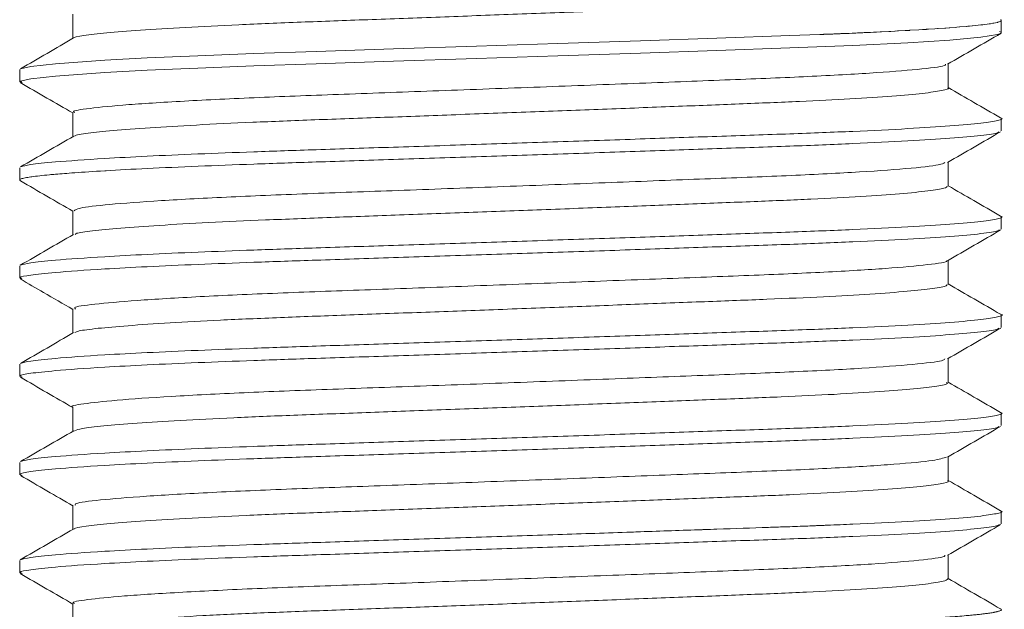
# Model space of a CAD drawing. Header units: millimetres. Extents: x 0 to 210, y 0 to 297.
# Tile 23 of 38: x 68.59 to 78.62, y 256.35 to 262.35. Entities that reach past the tile are written whole.
import ezdxf

# ---------------------------------------------------------------- set-up
doc = ezdxf.new("R2010")
doc.units = ezdxf.units.MM
doc.linetypes.add('HIDDEN', pattern=[1.905, 1.27, -0.635])
doc.layers.add('FORMAT', color=7, linetype='HIDDEN')

msp = doc.modelspace()

# ---------------------------------------------------------------- linework, layer by layer
at = {"layer": 'FORMAT', "linetype": 'Continuous', "lineweight": 15}
for p, q in [((69.133, 262.409), (69.133, 262.163)), ((78.592, 262.222), (78.592, 262.346)), ((78.051, 261.659), (78.051, 261.904)), ((68.592, 261.846), (68.592, 261.721)), ((69.133, 261.409), (69.133, 261.163)), ((78.592, 261.221), (78.592, 261.346)), ((78.051, 260.659), (78.051, 260.904)), ((68.592, 260.846), (68.592, 260.721)), ((69.133, 260.409), (69.133, 260.163)), ((78.592, 260.221), (78.592, 260.346)), ((78.051, 259.659), (78.051, 259.904)), ((68.592, 259.846), (68.592, 259.721)), ((69.133, 259.409), (69.133, 259.163)), ((78.592, 259.221), (78.592, 259.346)), ((78.051, 258.659), (78.051, 258.904)), ((68.592, 258.846), (68.592, 258.721)), ((69.133, 258.409), (69.133, 258.163)), ((78.592, 258.221), (78.592, 258.346)), ((78.051, 257.659), (78.051, 257.904)), ((68.592, 257.846), (68.592, 257.721)), ((69.133, 257.409), (69.133, 257.163)), ((78.592, 257.221), (78.592, 257.346)), ((78.051, 256.659), (78.051, 256.904)), ((68.592, 256.846), (68.592, 256.721)), ((69.133, 256.409), (69.133, 256.163))]:
    msp.add_line(p, q, dxfattribs=at)
at = {"layer": 'FORMAT', "linetype": 'Continuous', "lineweight": 0, "flags": 128}
for points in [[(68.601, 261.854), (68.705, 261.878), (68.957, 261.905), (69.458, 261.941), (69.891, 261.964), (70.408, 261.987), (70.978, 262.009), (71.612, 262.03), (72.399, 262.056), (73.244, 262.083), (74.074, 262.111), (74.915, 262.139), (75.695, 262.166), (76.437, 262.192), (76.743, 262.203), (76.743, 262.203), (76.743, 262.203), (76.743, 262.203), (76.743, 262.203), (76.743, 262.203), (76.743, 262.203), (76.743, 262.203), (76.743, 262.203), (76.743, 262.203), (76.743, 262.203), (76.744, 262.203), (76.744, 262.203), (76.744, 262.203), (76.744, 262.203), (76.744, 262.203), (76.744, 262.203), (76.744, 262.203), (76.744, 262.203), (76.744, 262.203), (76.744, 262.203), (76.744, 262.203), (76.744, 262.203), (76.744, 262.203), (76.744, 262.203), (76.745, 262.203), (76.745, 262.203), (76.745, 262.203), (76.746, 262.203), (76.746, 262.203), (76.746, 262.203), (76.747, 262.203), (76.747, 262.203), (76.747, 262.203), (76.747, 262.203), (76.748, 262.203), (76.748, 262.203), (76.748, 262.203), (76.748, 262.203), (76.75, 262.203), (76.75, 262.203), (76.75, 262.203), (76.751, 262.203), (76.752, 262.203), (76.752, 262.203), (76.753, 262.203), (76.753, 262.203), (76.753, 262.203), (76.755, 262.204), (76.756, 262.204), (76.756, 262.204), (76.756, 262.204), (76.757, 262.204), (76.76, 262.204), (76.76, 262.204), (76.76, 262.204), (76.76, 262.204), (76.761, 262.204), (76.761, 262.204), (76.762, 262.204), (76.766, 262.204), (76.766, 262.204), (76.767, 262.204), (76.767, 262.204), (76.768, 262.204), (76.768, 262.204), (76.768, 262.204), (76.77, 262.204), (76.773, 262.204), (76.775, 262.204), (76.775, 262.204), (76.776, 262.204), (76.776, 262.204), (76.776, 262.204), (76.777, 262.204), (76.777, 262.204), (76.779, 262.204), (76.783, 262.205), (76.787, 262.205), (76.787, 262.205), (76.787, 262.205), (76.79, 262.205), (76.792, 262.205), (76.792, 262.205), (76.793, 262.205), (76.793, 262.205), (76.798, 262.205), (76.798, 262.205), (76.802, 262.205), (76.802, 262.205), (76.803, 262.205), (76.803, 262.205), (76.805, 262.205), (76.805, 262.205), (76.807, 262.206), (76.808, 262.206), (76.816, 262.206), (76.817, 262.206), (76.817, 262.206), (76.824, 262.206), (76.824, 262.206), (76.824, 262.206), (76.828, 262.206), (76.829, 262.206), (76.83, 262.206), (76.83, 262.206), (76.83, 262.206), (76.839, 262.207), (76.849, 262.207), (76.85, 262.207), (76.856, 262.207), (76.856, 262.208), (76.857, 262.208), (76.857, 262.208), (76.857, 262.208), (76.857, 262.208), (76.86, 262.208), (76.861, 262.208), (76.861, 262.208), (76.869, 262.208), (76.877, 262.208), (76.884, 262.209), (76.897, 262.209), (76.898, 262.209), (76.898, 262.209), (76.908, 262.21), (76.908, 262.21), (76.913, 262.21), (76.918, 262.21), (76.918, 262.21), (76.936, 262.211), (76.936, 262.211), (76.949, 262.211), (76.949, 262.211), (76.95, 262.211), (76.95, 262.211), (76.958, 262.212), (76.959, 262.212), (76.966, 262.212), (76.967, 262.212), (76.986, 262.213), (76.986, 262.213), (76.989, 262.213), (76.996, 262.213), (76.998, 262.213), (76.998, 262.213), (77.021, 262.214), (77.021, 262.214), (77.021, 262.214), (77.036, 262.215), (77.039, 262.215), (77.041, 262.215), (77.079, 262.217), (77.073, 262.217), (77.093, 262.217), (77.105, 262.218), (77.11, 262.218), (77.128, 262.219), (77.128, 262.219), (77.13, 262.219), (77.13, 262.219), (77.141, 262.22), (77.142, 262.22), (77.141, 262.22), (77.18, 262.221), (77.181, 262.221), (77.196, 262.222), (77.218, 262.223), (77.258, 262.225), (77.258, 262.225), (77.291, 262.227), (77.293, 262.227), (77.308, 262.227), (77.318, 262.228), (77.319, 262.228), (77.358, 262.23), (77.362, 262.23), (77.368, 262.23), (77.37, 262.23), (77.445, 262.234), (77.448, 262.234), (77.466, 262.235), (77.507, 262.237), (77.51, 262.237), (77.533, 262.239), (77.538, 262.239), (77.541, 262.239), (77.546, 262.239), (77.612, 262.243), (77.638, 262.244), (77.654, 262.245), (77.656, 262.245), (77.659, 262.246), (77.753, 262.251), (77.788, 262.253), (77.826, 262.255), (77.831, 262.256), (77.839, 262.256), (77.842, 262.256), (77.846, 262.257), (77.85, 262.257), (77.913, 262.261), (77.941, 262.263), (77.95, 262.263), (78.017, 262.268), (78.021, 262.268), (78.028, 262.269), (78.061, 262.271), (78.069, 262.272), (78.122, 262.276), (78.14, 262.277), (78.166, 262.28), (78.17, 262.28), (78.237, 262.286), (78.241, 262.286), (78.25, 262.287), (78.268, 262.289), (78.295, 262.291), (78.298, 262.291), (78.328, 262.294), (78.383, 262.3), (78.388, 262.301), (78.391, 262.301), (78.4, 262.302), (78.403, 262.303), (78.467, 262.311), (78.481, 262.313), (78.507, 262.318), (78.512, 262.318), (78.517, 262.319), (78.533, 262.322), (78.554, 262.327), (78.555, 262.328), (78.568, 262.331), (78.571, 262.332), (78.579, 262.335), (78.588, 262.34), (78.591, 262.343), (78.592, 262.347), (78.591, 262.349), (78.59, 262.351), (78.589, 262.352), (78.586, 262.353), (78.586, 262.354), (78.585, 262.354)], [(68.616, 261.713), (68.598, 261.728), (68.705, 261.753), (68.957, 261.78), (69.458, 261.816), (69.891, 261.839), (70.408, 261.862), (70.978, 261.884), (71.612, 261.905), (72.399, 261.931), (73.244, 261.958), (74.074, 261.986), (74.915, 262.014), (75.695, 262.041), (76.437, 262.067), (77.079, 262.092), (77.638, 262.119), (78.069, 262.147), (78.383, 262.175), (78.554, 262.202), (78.562, 262.205), (78.562, 262.205), (78.562, 262.205), (78.562, 262.205), (78.562, 262.205), (78.562, 262.205), (78.562, 262.205), (78.562, 262.205), (78.562, 262.205), (78.562, 262.205), (78.562, 262.205), (78.562, 262.205), (78.562, 262.205), (78.562, 262.205), (78.562, 262.205), (78.562, 262.205), (78.562, 262.205), (78.562, 262.205), (78.562, 262.205), (78.562, 262.205), (78.562, 262.205), (78.562, 262.205), (78.562, 262.205), (78.562, 262.205), (78.562, 262.205), (78.562, 262.205), (78.562, 262.205), (78.562, 262.205), (78.562, 262.205), (78.562, 262.205), (78.562, 262.205), (78.562, 262.205), (78.562, 262.205), (78.562, 262.205), (78.562, 262.205), (78.562, 262.205), (78.562, 262.205), (78.562, 262.205), (78.562, 262.205), (78.562, 262.205), (78.562, 262.205), (78.562, 262.205), (78.562, 262.205), (78.562, 262.205), (78.562, 262.205), (78.562, 262.205), (78.562, 262.205), (78.562, 262.205), (78.562, 262.205), (78.562, 262.205), (78.562, 262.205), (78.562, 262.205), (78.562, 262.205), (78.562, 262.205), (78.562, 262.205), (78.562, 262.205), (78.562, 262.205), (78.562, 262.205), (78.562, 262.205), (78.562, 262.205), (78.562, 262.205), (78.562, 262.205), (78.562, 262.205), (78.562, 262.205), (78.562, 262.205), (78.562, 262.205), (78.562, 262.205), (78.562, 262.205), (78.562, 262.205), (78.562, 262.205), (78.562, 262.205), (78.562, 262.205), (78.562, 262.205), (78.562, 262.205), (78.562, 262.205), (78.562, 262.205), (78.562, 262.205), (78.562, 262.205), (78.562, 262.205), (78.562, 262.205), (78.562, 262.205), (78.562, 262.205), (78.562, 262.205), (78.562, 262.205), (78.562, 262.205), (78.562, 262.205), (78.562, 262.205), (78.562, 262.205), (78.562, 262.205), (78.562, 262.205), (78.562, 262.205), (78.562, 262.205), (78.562, 262.205), (78.562, 262.205), (78.562, 262.205), (78.562, 262.205), (78.562, 262.205), (78.562, 262.205), (78.562, 262.205), (78.562, 262.205), (78.562, 262.205), (78.562, 262.205), (78.562, 262.205), (78.562, 262.205), (78.562, 262.205), (78.562, 262.205), (78.562, 262.205), (78.562, 262.205), (78.562, 262.205), (78.562, 262.205), (78.562, 262.205), (78.562, 262.205), (78.562, 262.205), (78.563, 262.205), (78.563, 262.205), (78.563, 262.205), (78.563, 262.205), (78.563, 262.205), (78.563, 262.205), (78.563, 262.205), (78.563, 262.205), (78.563, 262.205), (78.563, 262.205), (78.563, 262.205), (78.563, 262.205), (78.563, 262.205), (78.563, 262.205), (78.563, 262.205), (78.563, 262.205), (78.563, 262.205), (78.563, 262.205), (78.563, 262.205), (78.563, 262.205), (78.563, 262.205), (78.563, 262.205), (78.563, 262.205), (78.563, 262.205), (78.563, 262.205), (78.563, 262.205), (78.563, 262.205), (78.563, 262.205), (78.563, 262.205), (78.563, 262.205), (78.563, 262.205), (78.563, 262.205), (78.563, 262.205), (78.563, 262.205), (78.563, 262.205), (78.563, 262.205), (78.564, 262.205), (78.564, 262.205), (78.564, 262.205), (78.564, 262.205), (78.564, 262.205), (78.564, 262.205), (78.564, 262.205), (78.564, 262.205), (78.564, 262.205), (78.564, 262.205), (78.564, 262.205), (78.564, 262.205), (78.564, 262.205), (78.564, 262.205), (78.564, 262.205), (78.564, 262.205), (78.564, 262.205), (78.564, 262.205), (78.565, 262.205), (78.565, 262.205), (78.565, 262.205), (78.565, 262.205), (78.565, 262.205), (78.565, 262.205), (78.565, 262.205), (78.565, 262.205), (78.565, 262.205), (78.566, 262.206), (78.566, 262.206), (78.566, 262.206), (78.566, 262.206), (78.566, 262.206), (78.566, 262.206), (78.567, 262.206), (78.567, 262.206), (78.567, 262.206), (78.568, 262.206), (78.568, 262.206), (78.568, 262.206), (78.568, 262.206), (78.568, 262.206), (78.568, 262.206), (78.568, 262.206), (78.569, 262.207), (78.57, 262.207), (78.57, 262.207), (78.571, 262.207), (78.571, 262.207), (78.571, 262.207), (78.571, 262.207), (78.573, 262.208), (78.573, 262.208), (78.573, 262.208), (78.573, 262.208), (78.573, 262.208), (78.574, 262.208), (78.574, 262.208), (78.575, 262.209), (78.578, 262.21), (78.578, 262.21), (78.578, 262.21), (78.579, 262.21), (78.579, 262.21), (78.582, 262.212), (78.582, 262.212), (78.582, 262.212), (78.583, 262.212), (78.583, 262.212), (78.585, 262.213), (78.588, 262.215), (78.588, 262.215), (78.588, 262.216), (78.589, 262.216), (78.591, 262.219), (78.591, 262.219), (78.591, 262.219), (78.592, 262.22), (78.592, 262.221), (78.589, 262.226), (78.589, 262.227), (78.588, 262.227), (78.586, 262.228), (78.58, 262.231), (78.58, 262.231), (78.575, 262.233), (78.575, 262.233), (78.575, 262.233)]]:
    msp.add_lwpolyline(points, dxfattribs=at)
at = {"layer": 'FORMAT', "linetype": 'Continuous', "lineweight": 0}
for points, knots in [([(78.038, 262.659), (78.042, 262.657), (78.06, 262.646), (77.964, 262.625), (77.749, 262.598), (77.408, 262.569), (76.958, 262.542), (76.416, 262.515), (75.788, 262.491), (75.104, 262.464), (74.371, 262.437), (73.623, 262.409), (72.866, 262.381), (72.137, 262.354), (71.443, 262.329), (70.816, 262.303), (70.262, 262.276), (69.809, 262.248), (69.455, 262.22), (69.237, 262.192), (69.135, 262.176), (69.141, 262.168), (69.141, 262.168)], [0, 0, 0, 0, 0.014979, 0.070482, 0.124417, 0.179916, 0.233863, 0.289375, 0.343315, 0.39882, 0.452755, 0.508254, 0.562201, 0.617712, 0.671654, 0.727161, 0.781096, 0.836595, 0.890541, 0.946051, 0.999995, 1, 1, 1, 1]), ([(78.022, 261.9), (78.023, 261.897), (78.029, 261.882), (77.809, 261.853), (77.359, 261.815), (76.701, 261.777), (75.897, 261.745), (74.972, 261.709), (73.96, 261.671), (72.928, 261.633), (71.947, 261.597), (71.053, 261.565), (70.281, 261.527), (69.668, 261.489), (69.286, 261.451), (69.118, 261.426), (69.148, 261.412), (69.154, 261.409)], [0, 0, 0, 0, 0.020079, 0.094704, 0.170213, 0.244595, 0.316296, 0.389479, 0.4647, 0.539994, 0.613383, 0.684987, 0.759214, 0.834708, 0.909462, 0.981602, 1, 1, 1, 1]), ([(78.047, 261.659), (78.049, 261.658), (78.07, 261.65), (77.993, 261.632), (77.811, 261.604), (77.492, 261.576), (77.07, 261.548), (76.543, 261.521), (75.938, 261.497), (75.26, 261.47), (74.542, 261.443), (73.789, 261.415), (73.038, 261.387), (72.296, 261.359), (71.597, 261.335), (70.949, 261.309), (70.381, 261.282), (69.901, 261.254), (69.526, 261.226), (69.275, 261.198), (69.152, 261.18), (69.152, 261.17), (69.152, 261.168)], [0, 0, 0, 0, 0.00297, 0.057039, 0.112676, 0.166749, 0.22239, 0.276471, 0.332121, 0.38619, 0.441827, 0.495898, 0.551536, 0.605618, 0.661268, 0.715337, 0.770973, 0.825042, 0.880678, 0.934759, 0.99041, 1, 1, 1, 1]), ([(68.605, 260.855), (68.63, 260.863), (68.683, 260.879), (68.957, 260.907), (69.369, 260.937), (69.882, 260.964), (70.394, 260.987), (70.973, 261.009), (71.639, 261.031), (72.401, 261.056), (73.234, 261.083), (74.084, 261.111), (74.913, 261.139), (75.712, 261.167), (76.444, 261.191), (77.101, 261.217), (77.653, 261.244), (78.093, 261.272), (78.406, 261.3), (78.568, 261.328), (78.623, 261.345), (78.583, 261.354), (78.581, 261.355)], [0, 0, 0, 0, 0.049161, 0.103702, 0.171419, 0.21609, 0.261667, 0.306338, 0.351916, 0.404918, 0.459456, 0.51246, 0.567001, 0.620014, 0.674564, 0.727566, 0.782106, 0.835108, 0.889647, 0.94266, 0.99721, 1, 1, 1, 1]), ([(68.6, 260.713), (68.598, 260.714), (68.597, 260.715), (68.593, 260.718), (68.59, 260.722), (68.595, 260.728), (68.611, 260.735), (68.63, 260.74), (68.664, 260.747), (68.686, 260.75), (68.758, 260.761), (68.839, 260.77), (68.99, 260.783), (69.079, 260.79), (69.242, 260.802), (69.35, 260.809), (69.594, 260.824), (69.888, 260.839), (70.394, 260.862), (70.973, 260.884), (71.639, 260.906), (72.401, 260.931), (73.234, 260.958), (74.084, 260.986), (74.913, 261.014), (75.712, 261.042), (76.444, 261.066), (77.101, 261.092), (77.652, 261.119), (78.095, 261.147), (78.398, 261.175), (78.559, 261.197), (78.565, 261.209), (78.567, 261.213)], [0, 0, 0, 0, 0.004422, 0.004447, 0.018026, 0.03177, 0.04133, 0.064629, 0.064755, 0.08477, 0.087931, 0.128134, 0.139293, 0.168353, 0.169012, 0.207034, 0.20856, 0.251661, 0.297191, 0.341815, 0.387345, 0.440291, 0.494773, 0.547721, 0.602205, 0.655161, 0.709655, 0.762601, 0.817084, 0.87003, 0.924512, 0.977469, 1, 1, 1, 1]), ([(78.018, 260.899), (78.004, 260.892), (77.969, 260.872), (77.647, 260.837), (77.105, 260.799), (76.381, 260.763), (75.523, 260.731), (74.558, 260.694), (73.527, 260.655), (72.51, 260.617), (71.562, 260.584), (70.714, 260.55), (70.001, 260.511), (69.482, 260.473), (69.178, 260.438), (69.157, 260.418), (69.147, 260.409)], [0, 0, 0, 0, 0.049783, 0.125079, 0.200418, 0.273825, 0.345502, 0.41982, 0.495378, 0.570165, 0.64232, 0.715007, 0.79006, 0.86555, 0.939476, 1, 1, 1, 1]), ([(78.041, 260.659), (78.037, 260.652), (78.027, 260.636), (77.86, 260.61), (77.576, 260.582), (77.173, 260.554), (76.672, 260.527), (76.079, 260.502), (75.421, 260.477), (74.704, 260.449), (73.963, 260.421), (73.204, 260.393), (72.464, 260.366), (71.748, 260.34), (71.091, 260.315), (70.5, 260.288), (70.002, 260.26), (69.6, 260.232), (69.321, 260.205), (69.169, 260.183), (69.16, 260.171), (69.157, 260.167)], [0, 0, 0, 0, 0.045174, 0.099103, 0.154596, 0.208535, 0.264039, 0.317977, 0.373479, 0.427409, 0.482901, 0.53684, 0.592342, 0.646281, 0.701785, 0.755715, 0.811207, 0.865144, 0.920645, 0.974585, 1, 1, 1, 1]), ([(68.6, 259.854), (68.626, 259.862), (68.679, 259.878), (68.957, 259.907), (69.369, 259.937), (69.882, 259.964), (70.394, 259.987), (70.973, 260.009), (71.639, 260.031), (72.401, 260.056), (73.234, 260.083), (74.084, 260.111), (74.913, 260.139), (75.712, 260.167), (76.444, 260.191), (77.101, 260.217), (77.653, 260.244), (78.093, 260.272), (78.406, 260.3), (78.568, 260.328), (78.623, 260.345), (78.583, 260.354), (78.581, 260.355)], [0, 0, 0, 0, 0.051625, 0.106025, 0.173566, 0.218121, 0.26358, 0.308135, 0.353594, 0.406458, 0.460855, 0.513722, 0.568121, 0.620996, 0.675405, 0.728269, 0.782667, 0.835532, 0.889929, 0.942804, 0.997213, 1, 1, 1, 1]), ([(68.616, 259.713), (68.606, 259.718), (68.577, 259.732), (68.688, 259.753), (68.953, 259.782), (69.37, 259.812), (69.882, 259.839), (70.394, 259.862), (70.973, 259.884), (71.639, 259.906), (72.401, 259.931), (73.234, 259.958), (74.084, 259.986), (74.913, 260.014), (75.712, 260.042), (76.444, 260.066), (77.101, 260.092), (77.652, 260.119), (78.095, 260.147), (78.398, 260.175), (78.559, 260.198), (78.565, 260.21), (78.567, 260.213)], [0, 0, 0, 0, 0.031219, 0.084197, 0.138712, 0.206397, 0.251047, 0.296603, 0.341253, 0.386809, 0.439786, 0.494299, 0.547278, 0.601793, 0.65478, 0.709305, 0.762282, 0.816796, 0.869773, 0.924286, 0.977273, 1, 1, 1, 1]), ([(78.034, 259.9), (78.035, 259.899), (78.049, 259.886), (77.86, 259.86), (77.451, 259.821), (76.82, 259.783), (76.039, 259.75), (75.132, 259.716), (74.131, 259.677), (73.096, 259.639), (72.104, 259.602), (71.193, 259.57), (70.398, 259.534), (69.756, 259.495), (69.333, 259.457), (69.132, 259.429), (69.154, 259.413), (69.16, 259.408)], [0, 0, 0, 0, 0.0068891, 0.0812113, 0.156744, 0.2314781, 0.3035659, 0.3762718, 0.4513183, 0.526771, 0.6006331, 0.6721736, 0.7460386, 0.821492, 0.8965368, 0.9692392, 1, 1, 1, 1]), ([(78.036, 259.659), (78.038, 259.654), (78.042, 259.64), (77.908, 259.617), (77.65, 259.588), (77.274, 259.56), (76.791, 259.533), (76.222, 259.507), (75.572, 259.483), (74.872, 259.456), (74.129, 259.428), (73.378, 259.399), (72.626, 259.372), (71.908, 259.346), (71.232, 259.321), (70.628, 259.295), (70.104, 259.267), (69.682, 259.238), (69.373, 259.211), (69.19, 259.187), (69.165, 259.173), (69.155, 259.168)], [0, 0, 0, 0, 0.032666, 0.088166, 0.142102, 0.197601, 0.25155, 0.307064, 0.361002, 0.416504, 0.47044, 0.525939, 0.579888, 0.635402, 0.689341, 0.744846, 0.798782, 0.854282, 0.90823, 0.963743, 1, 1, 1, 1]), ([(68.602, 258.854), (68.627, 258.862), (68.68, 258.878), (68.957, 258.907), (69.369, 258.937), (69.882, 258.964), (70.394, 258.987), (70.973, 259.009), (71.639, 259.031), (72.401, 259.056), (73.234, 259.083), (74.084, 259.111), (74.913, 259.139), (75.712, 259.167), (76.444, 259.191), (77.101, 259.217), (77.653, 259.244), (78.093, 259.272), (78.406, 259.3), (78.568, 259.328), (78.623, 259.345), (78.585, 259.354), (78.584, 259.354)], [0, 0, 0, 0, 0.051003, 0.105517, 0.173201, 0.217851, 0.263406, 0.308055, 0.353611, 0.406587, 0.461099, 0.514078, 0.568592, 0.621579, 0.676103, 0.729079, 0.783593, 0.836569, 0.891082, 0.944068, 0.998592, 1, 1, 1, 1]), ([(68.616, 258.713), (68.606, 258.718), (68.577, 258.732), (68.688, 258.753), (68.953, 258.782), (69.37, 258.812), (69.882, 258.839), (70.394, 258.862), (70.973, 258.884), (71.639, 258.906), (72.401, 258.931), (73.234, 258.958), (74.084, 258.986), (74.913, 259.014), (75.712, 259.042), (76.444, 259.066), (77.101, 259.092), (77.652, 259.119), (78.095, 259.147), (78.398, 259.175), (78.56, 259.198), (78.566, 259.21), (78.568, 259.214)], [0, 0, 0, 0, 0.031389, 0.084297, 0.13874, 0.206335, 0.250925, 0.296421, 0.341011, 0.386507, 0.439413, 0.493854, 0.546763, 0.601205, 0.654122, 0.708574, 0.761481, 0.815923, 0.86883, 0.92327, 0.976187, 1, 1, 1, 1]), ([(78.016, 258.9), (78.011, 258.894), (77.995, 258.876), (77.716, 258.844), (77.209, 258.805), (76.51, 258.769), (75.673, 258.736), (74.723, 258.7), (73.698, 258.661), (72.674, 258.623), (71.712, 258.589), (70.845, 258.556), (70.11, 258.518), (69.545, 258.479), (69.228, 258.442), (69.097, 258.421), (69.134, 258.409), (69.134, 258.409)], [0, 0, 0, 0, 0.038719, 0.113748, 0.189153, 0.262941, 0.334446, 0.40831, 0.483733, 0.558719, 0.631338, 0.703432, 0.778156, 0.853647, 0.927897, 0.99951, 1, 1, 1, 1]), ([(78.035, 258.659), (78.04, 258.656), (78.054, 258.644), (77.948, 258.623), (77.721, 258.595), (77.367, 258.567), (76.911, 258.539), (76.355, 258.513), (75.726, 258.489), (75.031, 258.462), (74.301, 258.434), (73.545, 258.406), (72.796, 258.378), (72.064, 258.351), (71.381, 258.327), (70.755, 258.301), (70.216, 258.273), (69.766, 258.245), (69.433, 258.217), (69.214, 258.191), (69.171, 258.176), (69.151, 258.168)], [0, 0, 0, 0, 0.020819, 0.07487, 0.130489, 0.184547, 0.240173, 0.294235, 0.349866, 0.403918, 0.459536, 0.513593, 0.569217, 0.62328, 0.678912, 0.732963, 0.788582, 0.842637, 0.898258, 0.952322, 1, 1, 1, 1]), ([(68.605, 257.855), (68.63, 257.863), (68.682, 257.879), (68.957, 257.907), (69.369, 257.937), (69.882, 257.964), (70.394, 257.987), (70.973, 258.009), (71.639, 258.031), (72.401, 258.056), (73.234, 258.083), (74.084, 258.111), (74.913, 258.139), (75.712, 258.167), (76.444, 258.191), (77.101, 258.217), (77.653, 258.244), (78.093, 258.272), (78.406, 258.3), (78.569, 258.328), (78.623, 258.345), (78.582, 258.354), (78.58, 258.355)], [0, 0, 0, 0, 0.049212, 0.103733, 0.171427, 0.216082, 0.261643, 0.306298, 0.35186, 0.404843, 0.459363, 0.512348, 0.56687, 0.619864, 0.674395, 0.727379, 0.781899, 0.834883, 0.889402, 0.942396, 0.996927, 1, 1, 1, 1]), ([(68.617, 257.713), (68.606, 257.718), (68.577, 257.732), (68.688, 257.753), (68.953, 257.782), (69.37, 257.812), (69.882, 257.839), (70.394, 257.862), (70.973, 257.884), (71.639, 257.906), (72.401, 257.931), (73.234, 257.958), (74.084, 257.986), (74.913, 258.014), (75.712, 258.042), (76.444, 258.066), (77.101, 258.092), (77.652, 258.119), (78.095, 258.147), (78.398, 258.175), (78.559, 258.197), (78.565, 258.209), (78.567, 258.213)], [0, 0, 0, 0, 0.031649, 0.084617, 0.139121, 0.206792, 0.251432, 0.296979, 0.341619, 0.387166, 0.440132, 0.494633, 0.547602, 0.602105, 0.655082, 0.709595, 0.762561, 0.817064, 0.87003, 0.924532, 0.977509, 1, 1, 1, 1]), ([(78.035, 257.9), (78, 257.889), (77.927, 257.865), (77.53, 257.827), (76.936, 257.789), (76.176, 257.755), (75.289, 257.722), (74.301, 257.684), (73.266, 257.645), (72.263, 257.608), (71.337, 257.576), (70.52, 257.54), (69.849, 257.502), (69.387, 257.463), (69.149, 257.433), (69.157, 257.415), (69.16, 257.409)], [0, 0, 0, 0, 0.068776, 0.144278, 0.219313, 0.291952, 0.364156, 0.438976, 0.514534, 0.588821, 0.660484, 0.733939, 0.809297, 0.884581, 0.957822, 1, 1, 1, 1]), ([(78.043, 257.659), (78.046, 257.658), (78.066, 257.648), (77.982, 257.629), (77.784, 257.601), (77.457, 257.573), (77.021, 257.545), (76.49, 257.518), (75.872, 257.494), (75.195, 257.468), (74.466, 257.44), (73.719, 257.412), (72.962, 257.384), (72.229, 257.357), (71.528, 257.332), (70.892, 257.307), (70.327, 257.279), (69.861, 257.251), (69.494, 257.223), (69.258, 257.196), (69.144, 257.178), (69.148, 257.168), (69.148, 257.167)], [0, 0, 0, 0, 0.007297, 0.062789, 0.116712, 0.172199, 0.226134, 0.281634, 0.335563, 0.391057, 0.44498, 0.500467, 0.554402, 0.6099, 0.663831, 0.719327, 0.77325, 0.828737, 0.88267, 0.938167, 0.9921, 1, 1, 1, 1]), ([(68.6, 256.854), (68.626, 256.862), (68.679, 256.878), (68.957, 256.907), (69.369, 256.937), (69.882, 256.964), (70.394, 256.987), (70.973, 257.009), (71.639, 257.031), (72.401, 257.056), (73.234, 257.083), (74.053, 257.11), (74.609, 257.129), (75.099, 257.146), (75.345, 257.154), (75.6, 257.163), (75.832, 257.171), (76.108, 257.18), (76.348, 257.189), (76.455, 257.192), (76.508, 257.194), (76.596, 257.197), (76.662, 257.2), (76.739, 257.203), (76.765, 257.204), (76.791, 257.205), (76.895, 257.209), (77.206, 257.222), (77.653, 257.244), (78.093, 257.272), (78.406, 257.3), (78.568, 257.328), (78.623, 257.345), (78.583, 257.354), (78.581, 257.355)], [0, 0, 0, 0, 0.051827, 0.106223, 0.17376, 0.218312, 0.263768, 0.30832, 0.353776, 0.406637, 0.46103, 0.513893, 0.56228, 0.568308, 0.610682, 0.611851, 0.621209, 0.659093, 0.671526, 0.675657, 0.683959, 0.683978, 0.696392, 0.699635, 0.702879, 0.702879, 0.706122, 0.728574, 0.782968, 0.835829, 0.890223, 0.943094, 0.997499, 1, 1, 1, 1]), ([(68.616, 256.714), (68.606, 256.718), (68.577, 256.732), (68.688, 256.753), (68.953, 256.782), (69.37, 256.812), (69.882, 256.839), (70.394, 256.862), (70.973, 256.884), (71.639, 256.906), (72.401, 256.931), (73.234, 256.958), (74.084, 256.986), (74.913, 257.014), (75.712, 257.042), (76.444, 257.066), (77.101, 257.092), (77.652, 257.119), (78.095, 257.147), (78.398, 257.175), (78.559, 257.198), (78.565, 257.21), (78.567, 257.213)], [0, 0, 0, 0, 0.030969, 0.083962, 0.138493, 0.206196, 0.250859, 0.296427, 0.341089, 0.386658, 0.439649, 0.494177, 0.547171, 0.601701, 0.654704, 0.709243, 0.762235, 0.816764, 0.869756, 0.924284, 0.977287, 1, 1, 1, 1]), ([(78.018, 256.9), (78.018, 256.896), (78.017, 256.88), (77.779, 256.85), (77.309, 256.811), (76.636, 256.774), (75.82, 256.742), (74.887, 256.706), (73.87, 256.668), (72.839, 256.629), (71.865, 256.594), (70.98, 256.562), (70.22, 256.524), (69.624, 256.486), (69.264, 256.448), (69.11, 256.424), (69.144, 256.411), (69.15, 256.409)], [0, 0, 0, 0, 0.025457, 0.100267, 0.175786, 0.250007, 0.321621, 0.395084, 0.470421, 0.545654, 0.618819, 0.690575, 0.765019, 0.840558, 0.915183, 0.987121, 1, 1, 1, 1]), ([(78.047, 256.659), (78.038, 256.651), (78.021, 256.635), (77.839, 256.608), (77.54, 256.579), (77.13, 256.551), (76.615, 256.524), (76.02, 256.5), (75.35, 256.474), (74.636, 256.447), (73.886, 256.418), (73.134, 256.39), (72.389, 256.363), (71.684, 256.338), (71.027, 256.313), (70.449, 256.286), (69.956, 256.257), (69.568, 256.229), (69.3, 256.202), (69.161, 256.182), (69.156, 256.17), (69.155, 256.168)], [0, 0, 0, 0, 0.050273, 0.105791, 0.159747, 0.215267, 0.269232, 0.324763, 0.378716, 0.434233, 0.488187, 0.543704, 0.59767, 0.653201, 0.707153, 0.762671, 0.816623, 0.872139, 0.926104, 0.981635, 1, 1, 1, 1]), ([(68.602, 255.854), (68.627, 255.862), (68.68, 255.878), (68.957, 255.907), (69.369, 255.937), (69.882, 255.964), (70.394, 255.987), (70.973, 256.009), (71.639, 256.031), (72.401, 256.056), (73.234, 256.083), (74.084, 256.111), (74.913, 256.139), (75.712, 256.167), (76.415, 256.19), (76.854, 256.207), (77.06, 256.216), (77.09, 256.217), (77.124, 256.219), (77.183, 256.221), (77.297, 256.227), (77.41, 256.232), (77.493, 256.237), (77.562, 256.24), (77.642, 256.245), (77.718, 256.249), (77.758, 256.251), (77.831, 256.256), (77.927, 256.262), (78.024, 256.269), (78.059, 256.271), (78.104, 256.275), (78.169, 256.28), (78.231, 256.285), (78.282, 256.29), (78.308, 256.292), (78.348, 256.296), (78.374, 256.299), (78.403, 256.303), (78.429, 256.306), (78.467, 256.311), (78.499, 256.316), (78.519, 256.32), (78.532, 256.322), (78.543, 256.325), (78.558, 256.328), (78.572, 256.332), (78.582, 256.337), (78.59, 256.341), (78.594, 256.346), (78.59, 256.351), (78.586, 256.354), (78.585, 256.354), (78.584, 256.354)], [0, 0, 0, 0, 0.050864, 0.105362, 0.173026, 0.217662, 0.263203, 0.307839, 0.353381, 0.406342, 0.460837, 0.5138, 0.568298, 0.621269, 0.675777, 0.722313, 0.728757, 0.730199, 0.730204, 0.738095, 0.745986, 0.76197, 0.771051, 0.771211, 0.783317, 0.796436, 0.796581, 0.797014, 0.821656, 0.832053, 0.836331, 0.836472, 0.851255, 0.865943, 0.867096, 0.878456, 0.880601, 0.89089, 0.895416, 0.899995, 0.9102, 0.924888, 0.929566, 0.932548, 0.939546, 0.94392, 0.954362, 0.965447, 0.969145, 0.983834, 0.997999, 0.998491, 1, 1, 1, 1])]:
    msp.add_open_spline(points, degree=3, knots=knots, dxfattribs=at)
at = {"layer": 'FORMAT', "linetype": 'Continuous', "lineweight": 15}
for points, knots in [([(78.044, 261.9), (78.134, 261.953), (78.315, 262.057), (78.496, 262.162), (78.586, 262.214)], [0, 0, 0, 0, 0.499964, 1, 1, 1, 1]), ([(69.141, 262.168), (69.051, 262.115), (68.87, 262.011), (68.689, 261.906), (68.599, 261.854)], [0, 0, 0, 0, 0.499966, 1, 1, 1, 1]), ([(68.598, 261.714), (68.689, 261.661), (68.867, 261.558), (69.045, 261.455), (69.133, 261.404)], [0, 0, 0, 0, 0.506985, 1, 1, 1, 1]), ([(78.584, 261.355), (78.494, 261.407), (78.316, 261.51), (78.138, 261.612), (78.051, 261.663)], [0, 0, 0, 0, 0.508066, 1, 1, 1, 1]), ([(78.043, 260.9), (78.133, 260.952), (78.314, 261.057), (78.495, 261.161), (78.585, 261.213)], [0, 0, 0, 0, 0.499964, 1, 1, 1, 1]), ([(69.143, 261.169), (69.052, 261.116), (68.872, 261.012), (68.691, 260.907), (68.601, 260.855)], [0, 0, 0, 0, 0.499966, 1, 1, 1, 1]), ([(68.599, 260.713), (68.689, 260.661), (68.867, 260.558), (69.045, 260.455), (69.133, 260.404)], [0, 0, 0, 0, 0.5072667, 1, 1, 1, 1]), ([(78.584, 260.355), (78.494, 260.407), (78.316, 260.51), (78.138, 260.612), (78.051, 260.663)], [0, 0, 0, 0, 0.508148, 1, 1, 1, 1]), ([(78.043, 259.9), (78.133, 259.952), (78.314, 260.057), (78.495, 260.161), (78.585, 260.213)], [0, 0, 0, 0, 0.499968, 1, 1, 1, 1]), ([(69.141, 260.167), (69.05, 260.115), (68.87, 260.011), (68.689, 259.906), (68.598, 259.854)], [0, 0, 0, 0, 0.499968, 1, 1, 1, 1]), ([(68.598, 259.714), (68.677, 259.668), (68.856, 259.565), (69.034, 259.462), (69.133, 259.404)], [0, 0, 0, 0, 0.44341, 1, 1, 1, 1]), ([(78.585, 259.354), (78.495, 259.406), (78.317, 259.509), (78.139, 259.612), (78.051, 259.663)], [0, 0, 0, 0, 0.506981, 1, 1, 1, 1]), ([(78.044, 258.9), (78.134, 258.953), (78.315, 259.057), (78.496, 259.162), (78.586, 259.214)], [0, 0, 0, 0, 0.499963, 1, 1, 1, 1]), ([(69.141, 259.168), (69.051, 259.115), (68.87, 259.011), (68.689, 258.906), (68.599, 258.854)], [0, 0, 0, 0, 0.499966, 1, 1, 1, 1]), ([(68.599, 258.714), (68.689, 258.661), (68.867, 258.558), (69.045, 258.455), (69.133, 258.404)], [0, 0, 0, 0, 0.5071036, 1, 1, 1, 1]), ([(78.584, 258.355), (78.494, 258.407), (78.316, 258.51), (78.138, 258.613), (78.051, 258.663)], [0, 0, 0, 0, 0.508281, 1, 1, 1, 1]), ([(78.043, 257.9), (78.133, 257.952), (78.314, 258.057), (78.495, 258.161), (78.585, 258.213)], [0, 0, 0, 0, 0.4999651, 1, 1, 1, 1]), ([(69.143, 258.168), (69.052, 258.116), (68.872, 258.012), (68.691, 257.907), (68.601, 257.855)], [0, 0, 0, 0, 0.499965, 1, 1, 1, 1]), ([(68.599, 257.713), (68.689, 257.661), (68.867, 257.558), (69.045, 257.455), (69.133, 257.404)], [0, 0, 0, 0, 0.507135, 1, 1, 1, 1]), ([(78.584, 257.354), (78.494, 257.407), (78.316, 257.51), (78.138, 257.612), (78.051, 257.663)], [0, 0, 0, 0, 0.507906, 1, 1, 1, 1]), ([(78.043, 256.9), (78.133, 256.952), (78.314, 257.057), (78.495, 257.161), (78.585, 257.213)], [0, 0, 0, 0, 0.499968, 1, 1, 1, 1]), ([(69.14, 257.167), (69.05, 257.115), (68.869, 257.011), (68.689, 256.906), (68.598, 256.854)], [0, 0, 0, 0, 0.499968, 1, 1, 1, 1]), ([(68.598, 256.714), (68.689, 256.662), (68.867, 256.558), (69.045, 256.455), (69.133, 256.404)], [0, 0, 0, 0, 0.506628, 1, 1, 1, 1]), ([(78.585, 256.354), (78.495, 256.406), (78.317, 256.509), (78.139, 256.612), (78.051, 256.663)], [0, 0, 0, 0, 0.507074, 1, 1, 1, 1])]:
    msp.add_open_spline(points, degree=3, knots=knots, dxfattribs=at)

doc.saveas('drawing.dxf')
